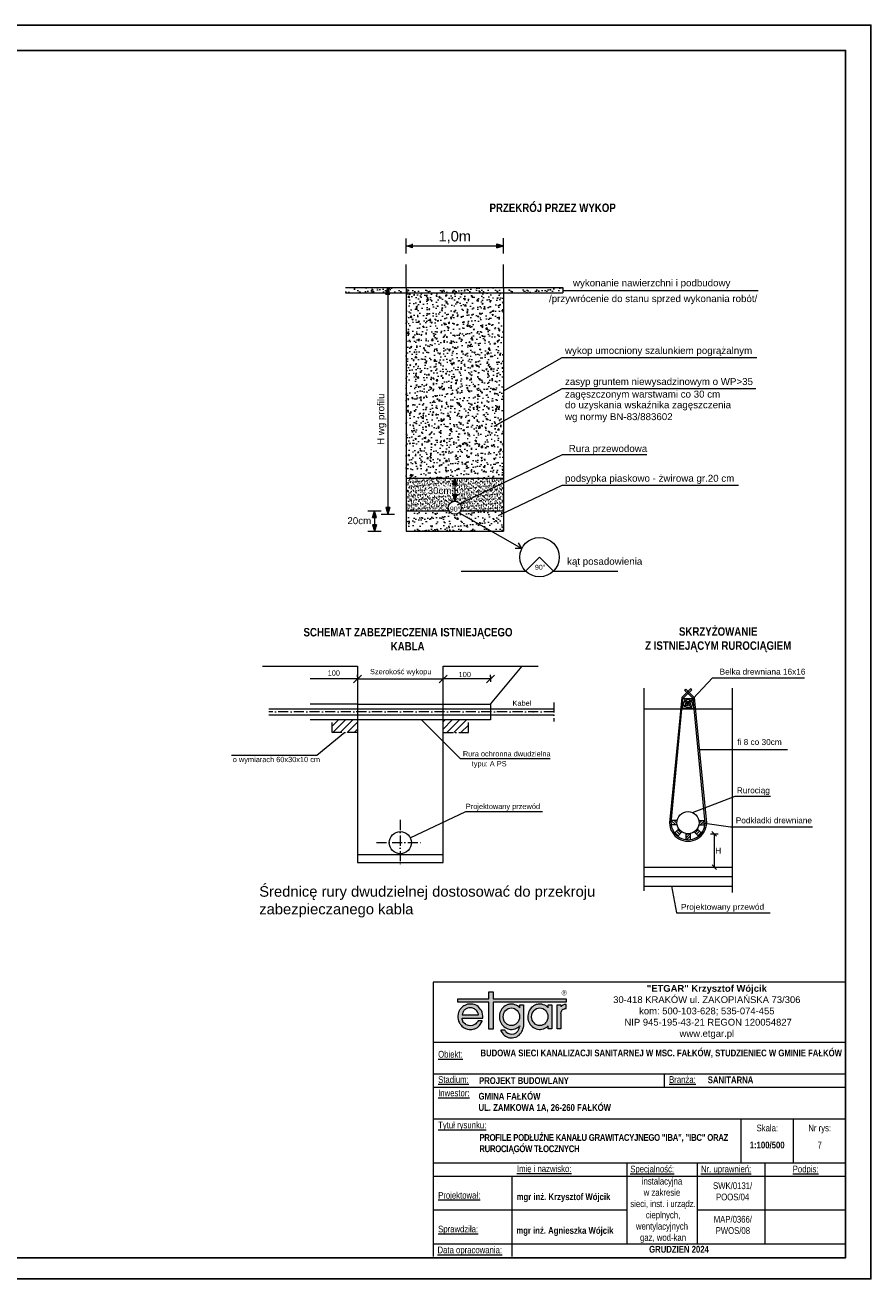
# Model space of a CAD drawing. Header units: metres. Extents: x -25 to 2175, y -3394 to -342.
# Tile 20 of 52: x 1975 to 2175, y -3394 to -3097. Entities that reach past the tile are written whole.
import ezdxf

# ---------------------------------------------------------------- set-up
doc = ezdxf.new("R2010")
doc.units = ezdxf.units.M
doc.header["$LTSCALE"] = 0.2
doc.linetypes.add('ACAD_ISO10W100', pattern=[18, 12, -3, 0, -3])
doc.layers.get('0').update_dxf_attribs({"color": 8, "linetype": 'CONTINUOUS'})
doc.layers.add('_00_Formatka', color=7, linetype='CONTINUOUS', lineweight=20)
for name, color, linetype in [('CIENKA', 1, 'CONTINUOUS'), ('GRUBA', 1, 'CONTINUOUS'), ('linia pomocnicze', 255, 'CONTINUOUS'), ('Linie_tabeli', 7, 'CONTINUOUS'), ('oś', 7, 'CONTINUOUS'), ('SZRAF', 9, 'CONTINUOUS'), ('warstwa_nr_0', 8, 'CONTINUOUS'), ('WYMIAR', 4, 'CONTINUOUS')]:
    doc.layers.add(name, color=color, linetype=linetype)
doc.styles.add('Arial', font='arial.ttf')
doc.styles.add('Arial Narrow', font='ARIALN.TTF', dxfattribs={"height": 3.5})
doc.styles.add('OPISOWY', font='txt.shx')
doc.styles.get("Standard").update_dxf_attribs({"font": 'simplex.shx'})
doc.styles.add('TABELA', font='romans.shx', dxfattribs={"height": 2})
pattern_1 = [(45, (1911.9227, -3411.9883), (-0.841899, 0.841899), [])]

# ---------------------------------------------------------------- blocks, each defined once
blk = doc.blocks.new('_Oblique')
at = {"color": 0, "lineweight": -2}
blk.add_line((-0.5, -0.5), (0.5, 0.5), dxfattribs=at)
blk = doc.blocks.new('A$C24AC0CAE')
for color, points in [(3, [(25.67, 9.23), (8.35, 9.23), (8.35, 10.93), (7.36, 10.93), (7.36, 9.23), (0, 9.23), (0, 8.48), (7.36, 8.48), (7.36, 2.1), (8.35, 2.1), (8.35, 8.48), (25.67, 8.48)]), (256, [(25.37, 6.95), (25.67, 6.95), (25.67, 7.92), (25.25, 7.92), (25.03, 7.84), (24.89, 7.78), (24.78, 7.71), (24.68, 7.65), (24.6, 7.6), (24.52, 7.53), (24.45, 7.47), (24.39, 7.47), (24.39, 7.84), (23.5, 7.84), (23.5, 2.15), (24.39, 2.15), (24.39, 5.74), (24.47, 6.12), (24.61, 6.45), (24.73, 6.64), (24.82, 6.71), (24.92, 6.78), (25.06, 6.84), (25.24, 6.91)])]:
    blk.add_hatch(color=color).paths.add_polyline_path(points)
h = blk.add_hatch(color=256)
h.paths.add_polyline_path([(4.95, 2.74), (5.13, 2.92), (5.32, 3.17), (5.56, 3.54), (5.71, 3.84), (5.78, 4.06), (4.79, 4.06), (4.63, 3.8), (4.45, 3.55), (4.26, 3.37), (4.01, 3.17), (3.83, 3.06), (3.45, 2.93), (3.05, 2.88), (2.5, 2.93), (2.27, 3), (1.96, 3.12), (1.78, 3.24), (1.52, 3.48), (1.34, 3.68), (1.22, 3.87), (1.17, 3.99), (1.1, 4.18), (1.04, 4.43), (1.01, 4.65), (5.96, 4.65), (5.95, 5.18), (5.87, 5.64), (5.75, 6.08), (5.57, 6.46), (5.4, 6.75), (5.17, 7.07), (4.8, 7.43), (4.48, 7.64), (4.09, 7.83), (3.87, 7.9), (3.58, 7.97), (3.09, 8), (2.75, 8), (2.3, 7.95), (1.94, 7.84), (1.64, 7.71), (1.4, 7.59), (1.22, 7.46), (1.09, 7.34), (0.97, 7.21), (0.84, 7.09), (0.73, 6.97), (0.66, 6.89), (0.53, 6.72), (0.41, 6.54), (0.34, 6.41), (0.27, 6.25), (0.22, 6.15), (0.17, 5.98), (0.09, 5.7), (0.06, 5.51), (0.03, 5.2), (0.02, 4.85), (0.09, 4.36), (0.18, 3.99), (0.28, 3.73), (0.4, 3.52), (0.53, 3.3), (0.66, 3.14), (0.78, 2.99), (0.97, 2.79), (1.28, 2.53), (1.53, 2.36), (1.81, 2.23), (2.07, 2.12), (2.31, 2.05), (2.69, 1.99), (3, 1.99), (3.3, 1.99), (3.67, 2.05), (3.89, 2.11), (4.05, 2.18), (4.32, 2.3), (4.63, 2.49)])
h.paths.add_polyline_path([(1.06, 5.48), (1.1, 5.75), (1.16, 5.93), (1.28, 6.22), (1.41, 6.4), (1.53, 6.53), (1.65, 6.65), (1.78, 6.77), (1.96, 6.9), (2.3, 7.02), (2.58, 7.09), (2.92, 7.14), (3.24, 7.09), (3.57, 7.03), (3.74, 6.96), (3.93, 6.89), (4.13, 6.76), (4.25, 6.65), (4.38, 6.54), (4.51, 6.4), (4.63, 6.19), (4.75, 5.95), (4.81, 5.78), (4.87, 5.63), (4.88, 5.48)], flags=16)
h = blk.add_hatch(color=256)
edge = h.paths.add_edge_path()
edge.add_line((15.56, 7.84), (14.67, 7.84))
edge.add_line((14.67, 7.84), (14.67, 7.15))
edge.add_spline(control_points=[(14.67, 7.15), (14.6, 7.22), (14.52, 7.29), (14.08, 7.66), (13.64, 7.87), (13.02, 7.99), (12.85, 8), (12.69, 8), (12.4, 8), (12.12, 7.96), (11.41, 7.73), (11, 7.46), (10.35, 6.78), (10.11, 6.36), (9.84, 5.45), (9.81, 4.96), (9.97, 4.03), (10.15, 3.58), (10.7, 2.81), (11.07, 2.5), (11.91, 2.08), (12.39, 1.99), (13.33, 2.05), (13.79, 2.2), (14.36, 2.58), (14.52, 2.71), (14.67, 2.87)], knot_values=[5.520049, 5.520049, 5.520049, 5.520049, 5.626987, 5.626987, 6.112202, 6.112202, 6.283185, 6.283185, 6.283185, 6.572803, 6.572803, 7.058019, 7.058019, 7.543234, 7.543234, 8.028449, 8.028449, 8.513665, 8.513665, 8.99888, 8.99888, 9.484095, 9.484095, 9.969311, 9.969311, 10.188021, 10.188021, 10.188021, 10.188021], degree=3, periodic=0)
edge.add_line((14.68, 2.87), (14.63, 2.59))
edge.add_ellipse((12.73, 2.97), major_axis=(0, 2.09), ratio=0.923674, start_angle=136.5689, end_angle=259.5379, ccw=False)
edge.add_line((11.41, 1.46), (11.27, 1.63))
edge.add_line((11.27, 1.63), (11.2, 1.79))
edge.add_line((11.2, 1.79), (11.17, 1.87))
edge.add_line((11.17, 1.87), (10.15, 1.87))
edge.add_line((10.15, 1.87), (10.2, 1.67))
edge.add_spline(control_points=[(10.2, 1.67), (10.29, 1.49), (10.39, 1.32), (10.78, 0.78), (11.15, 0.47), (11.99, 0.06), (12.47, -0.03), (13.4, 0.04), (13.86, 0.2), (14.64, 0.73), (14.96, 1.09), (15.32, 1.77), (15.42, 2.05), (15.48, 2.35)], knot_values=[2.033718, 2.033718, 2.033718, 2.033718, 2.238106, 2.238106, 2.725025, 2.725025, 3.211944, 3.211944, 3.698864, 3.698864, 4.185783, 4.185783, 4.49503, 4.49503, 4.49503, 4.49503], degree=3, periodic=0)
edge.add_line((15.48, 2.35), (15.56, 2.85))
edge.add_line((15.56, 2.85), (15.56, 7.84))
edge = h.paths.add_edge_path(flags=16)
edge.add_ellipse((12.69, 5.01), major_axis=(0, 2.09), ratio=0.923674, start_angle=0, end_angle=360)
h = blk.add_hatch(color=256)
edge = h.paths.add_edge_path()
edge.add_line((22.3, 7.84), (21.41, 7.84))
edge.add_line((21.41, 7.84), (21.41, 7.13))
edge.add_spline(control_points=[(21.41, 7.13), (21.33, 7.21), (21.25, 7.29), (20.81, 7.66), (20.37, 7.87), (19.74, 7.99), (19.58, 8), (19.41, 8)], knot_values=[5.512455, 5.512455, 5.512455, 5.512455, 5.626987, 5.626987, 6.112202, 6.112202, 6.283185, 6.283185, 6.283185, 6.283185], degree=3, periodic=0)
edge.add_spline(control_points=[(19.41, 8), (19.13, 8), (18.85, 7.96), (18.13, 7.73), (17.72, 7.46), (17.08, 6.78), (16.84, 6.36), (16.57, 5.45), (16.54, 4.96), (16.69, 4.03), (16.87, 3.58), (17.42, 2.81), (17.79, 2.5), (18.64, 2.08), (19.11, 1.99), (20.05, 2.05), (20.51, 2.2), (21.09, 2.58), (21.26, 2.72), (21.41, 2.88)], knot_values=[6.283185, 6.283185, 6.283185, 6.283185, 6.572803, 6.572803, 7.058019, 7.058019, 7.543234, 7.543234, 8.028449, 8.028449, 8.513665, 8.513665, 8.99888, 8.99888, 9.484095, 9.484095, 9.969311, 9.969311, 10.195609, 10.195609, 10.195609, 10.195609], degree=3, periodic=0)
edge.add_line((21.41, 2.88), (21.41, 2.15))
edge.add_line((21.41, 2.15), (22.3, 2.15))
edge.add_line((22.3, 2.15), (22.3, 7.84))
edge = h.paths.add_edge_path(flags=16)
edge.add_ellipse((19.41, 5.01), major_axis=(0, 2.09), ratio=0.923674, start_angle=0, end_angle=360)
at = {"color": 3}
for points in [[(7.36, 8.48), (0, 8.48), (0, 9.23), (7.36, 9.23)], [(7.36, 9.23), (7.36, 10.93), (8.35, 10.93), (8.35, 9.23)], [(8.35, 9.23), (25.67, 9.23), (25.67, 8.48), (8.35, 8.48)], [(8.35, 8.48), (8.35, 2.1), (7.36, 2.1), (7.36, 8.48)]]:
    blk.add_lwpolyline(points, dxfattribs=at)
for points in [[(1.01, 4.65), (5.96, 4.65), (5.95, 5.18), (5.87, 5.64), (5.75, 6.08), (5.57, 6.46), (5.4, 6.75), (5.17, 7.07), (4.8, 7.43), (4.48, 7.64), (4.09, 7.83), (3.87, 7.9), (3.58, 7.97), (3.09, 8), (2.75, 8), (2.3, 7.95), (1.94, 7.84), (1.64, 7.71), (1.4, 7.59), (1.22, 7.46), (1.09, 7.34), (0.97, 7.21), (0.84, 7.09), (0.73, 6.97), (0.66, 6.89), (0.53, 6.72), (0.41, 6.54), (0.34, 6.41), (0.27, 6.25), (0.22, 6.15), (0.17, 5.98), (0.09, 5.7), (0.06, 5.51), (0.03, 5.2), (0.02, 4.85), (0.09, 4.36), (0.18, 3.99), (0.28, 3.73), (0.4, 3.52), (0.53, 3.3), (0.66, 3.14), (0.78, 2.99), (0.97, 2.79), (1.28, 2.53), (1.53, 2.36), (1.81, 2.23), (2.07, 2.12), (2.31, 2.05), (2.69, 1.99), (3, 1.99), (3.3, 1.99), (3.67, 2.05), (3.89, 2.11), (4.05, 2.18), (4.32, 2.3), (4.63, 2.49), (4.95, 2.74), (5.13, 2.92), (5.32, 3.17), (5.56, 3.54), (5.71, 3.84), (5.78, 4.06), (4.79, 4.06), (4.63, 3.8), (4.45, 3.55), (4.26, 3.37), (4.01, 3.17), (3.83, 3.06), (3.45, 2.93), (3.05, 2.88), (2.5, 2.93), (2.27, 3), (1.96, 3.12), (1.78, 3.24), (1.52, 3.48), (1.34, 3.68), (1.22, 3.87), (1.17, 3.99), (1.1, 4.18), (1.04, 4.43)], [(1.06, 5.48), (4.88, 5.48), (4.87, 5.63), (4.81, 5.78), (4.75, 5.95), (4.63, 6.19), (4.51, 6.4), (4.38, 6.54), (4.25, 6.65), (4.13, 6.76), (3.93, 6.89), (3.74, 6.96), (3.57, 7.03), (3.24, 7.09), (2.92, 7.14), (2.58, 7.09), (2.3, 7.02), (1.96, 6.9), (1.78, 6.77), (1.65, 6.65), (1.53, 6.53), (1.41, 6.4), (1.28, 6.22), (1.16, 5.93), (1.1, 5.75)]]:
    blk.add_lwpolyline(points, close=True)
for points in [[(14.67, 7.15), (14.67, 7.84), (15.56, 7.84), (15.56, 2.85)], [(21.41, 7.13), (21.41, 7.84), (22.3, 7.84), (22.3, 2.15), (21.41, 2.15), (21.41, 2.88)], [(24.39, 5.74), (24.39, 2.15), (23.5, 2.15), (23.5, 7.84), (24.39, 7.84), (24.39, 7.47)], [(24.39, 5.74), (24.47, 6.12), (24.61, 6.45), (24.73, 6.64), (24.82, 6.71), (24.92, 6.78), (25.06, 6.84), (25.24, 6.91), (25.37, 6.95), (25.67, 6.95), (25.67, 7.92), (25.25, 7.92), (25.03, 7.84), (24.89, 7.78), (24.78, 7.71), (24.68, 7.65), (24.6, 7.6), (24.52, 7.53), (24.45, 7.47), (24.39, 7.47)], [(11.41, 1.46), (11.27, 1.63), (11.2, 1.79), (11.17, 1.87), (10.15, 1.87), (10.2, 1.67)], [(14.67, 2.85), (14.63, 2.59)], [(14.67, 2.85), (14.67, 2.87)], [(15.56, 2.85), (15.48, 2.35)]]:
    blk.add_lwpolyline(points)
for centre in [(12.69, 5.01), (19.41, 5.01)]:
    blk.add_ellipse(centre, major_axis=(0, 2.09), ratio=0.923674)
blk.add_ellipse((12.73, 2.97), major_axis=(0, 2.09), ratio=0.923674, start_param=2.383576, end_param=4.529791)
for points, knots in [([(14.67, 7.15), (14.6, 7.22), (14.52, 7.29), (14.08, 7.66), (13.64, 7.87), (13.02, 7.99), (12.85, 8), (12.69, 8), (12.4, 8), (12.12, 7.96), (11.41, 7.73), (11, 7.46), (10.35, 6.78), (10.11, 6.36), (9.84, 5.45), (9.81, 4.96), (9.97, 4.03), (10.15, 3.58), (10.7, 2.81), (11.07, 2.5), (11.91, 2.08), (12.39, 1.99), (13.33, 2.05), (13.79, 2.2), (14.36, 2.58), (14.52, 2.71), (14.67, 2.87)], [5.520049, 5.520049, 5.520049, 5.520049, 5.626987, 5.626987, 6.112202, 6.112202, 6.283185, 6.283185, 6.283185, 6.572803, 6.572803, 7.058019, 7.058019, 7.543234, 7.543234, 8.028449, 8.028449, 8.513665, 8.513665, 8.99888, 8.99888, 9.484095, 9.484095, 9.969311, 9.969311, 10.188021, 10.188021, 10.188021, 10.188021]), ([(21.41, 7.13), (21.33, 7.21), (21.25, 7.29), (20.81, 7.66), (20.37, 7.87), (19.74, 7.99), (19.58, 8), (19.41, 8), (19.13, 8), (18.85, 7.96), (18.13, 7.73), (17.72, 7.46), (17.08, 6.78), (16.84, 6.36), (16.57, 5.45), (16.54, 4.96), (16.69, 4.03), (16.87, 3.58), (17.42, 2.81), (17.79, 2.5), (18.64, 2.08), (19.11, 1.99), (20.05, 2.05), (20.51, 2.2), (21.09, 2.58), (21.26, 2.72), (21.41, 2.88)], [5.512455, 5.512455, 5.512455, 5.512455, 5.626987, 5.626987, 6.112202, 6.112202, 6.283185, 6.283185, 6.283185, 6.572803, 6.572803, 7.058019, 7.058019, 7.543234, 7.543234, 8.028449, 8.028449, 8.513665, 8.513665, 8.99888, 8.99888, 9.484095, 9.484095, 9.969311, 9.969311, 10.195609, 10.195609, 10.195609, 10.195609]), ([(10.2, 1.67), (10.29, 1.49), (10.39, 1.32), (10.78, 0.78), (11.15, 0.47), (11.99, 0.06), (12.47, -0.03), (13.4, 0.04), (13.86, 0.2), (14.64, 0.73), (14.96, 1.09), (15.36, 1.85), (15.48, 2.23), (15.53, 2.63)], [2.033718, 2.033718, 2.033718, 2.033718, 2.238106, 2.238106, 2.725025, 2.725025, 3.211944, 3.211944, 3.698864, 3.698864, 4.185783, 4.185783, 4.593309, 4.593309, 4.593309, 4.593309])]:
    blk.add_open_spline(points, degree=3, knots=knots)

msp = doc.modelspace()

# ---------------------------------------------------------------- hatches: boundary and pattern name
at = {"lineweight": 18}
h = msp.add_hatch(dxfattribs=at)
h.set_pattern_fill('AR-CONC', color=0, scale=0.0165, style=0)
h.set_pattern_definition([(50, (2321.1418, -3961.3598), (3.006047, -0.262995), [0.314325, -3.457575]), (355, (2321.1418, -3961.3598), (-0.581507, 3.152435), [0.25146, -2.76606]), (100.451, (2321.3923, -3961.3817), (2.424551, 2.889425), [0.267135, -2.938485]), (46.1842, (2321.142, -3960.5216), (4.472804, -0.693698), [0.471487, -5.186362]), (96.6356, (2321.5146, -3960.5794), (3.91717, 4.082522), [0.400702, -4.407727]), (351.184, (2321.142, -3960.5216), (3.917176, 4.082514), [0.37719, -4.14909]), (21, (2321.561, -3960.7311), (2.5016455, -1.687381), [0.314325, -3.457575]), (326, (2321.561, -3960.731), (1.019733, 3.039101), [0.25146, -2.76606]), (71.4514, (2321.7694, -3960.8717), (3.521372, 1.351727), [0.267135, -2.938485]), (37.5, (2321.1418, -3961.3598), (0.050962, 1.3951581), [0, -2.732532, 0, -2.80797, 0, -2.7765375]), (7.5, (2321.1418, -3961.3598), (1.1025244, 1.6529795), [0, -1.600962, 0, -2.669667, 0, -1.0582275]), (327.5, (2320.2072, -3961.3598), (2.2372448, -0.0945243), [0, -1.04775, 0, -3.26898, 0, -4.337685]), (317.5, (2319.7881, -3961.3598), (2.4441315, 0.419537), [0, -1.362075, 0, -2.170938, 0, -3.080385])])
h.paths.add_polyline_path([(2088.29, -3160.06), (2065.19, -3160.06), (2065.19, -3203.96), (2088.29, -3203.96)])
at = {"layer": 'CIENKA', "lineweight": 18}
for points in [[(2066.76, -3149.43), (2066.76, -3148.49), (2065.19, -3148.96)], [(2088.29, -3148.96), (2086.73, -3148.49), (2086.73, -3149.43)], [(2060.4, -3160.39), (2061.33, -3160.39), (2060.86, -3158.82)], [(2076.28, -3205.52), (2077.21, -3205.52), (2076.74, -3203.96)], [(2077.21, -3207.89), (2076.28, -3207.89), (2076.74, -3209.45)], [(2057.26, -3213.3), (2058.2, -3213.3), (2057.73, -3211.73)], [(2061.33, -3210.96), (2060.4, -3210.96), (2060.86, -3212.53)], [(2058.2, -3215.01), (2057.26, -3215.01), (2057.73, -3216.57)]]:
    msp.add_hatch(color=0, dxfattribs=at).paths.add_polyline_path(points)
h = msp.add_hatch(dxfattribs=at)
h.set_pattern_fill('AR-SAND', color=0, scale=0.04125, style=0)
h.set_pattern_definition([(37.5, (10931.226, 11925.297), (-0.06600129, 2.0188296), [0, -1.59258, 0, -1.781175, 0, -1.70259375]), (7.5, (10931.226, 11925.297), (1.85428354, 2.95690354), [0, -0.859155, 0, -1.4354175, 0, -0.55006875]), (327.5, (10929.9373, 11925.297), (3.26284353, 0.00592839), [0, -0.523875, 0, -1.88595, 0, -2.4622125]), (317.5, (10929.9373, 11925.297), (3.14967037, 0.91958346), [0, -0.2619375, 0, -1.236345, 0, -1.4144625])])
h.paths.add_polyline_path([(2065.19, -3160.06), (2065.19, -3158.82), (2050.87, -3158.82), (2050.87, -3160.06)])
h.paths.add_polyline_path([(2088.29, -3160.06), (2088.29, -3158.82), (2065.19, -3158.82), (2065.19, -3160.06)])
h = msp.add_hatch(dxfattribs=at)
h.set_pattern_fill('AR-SAND', color=0, scale=0.04125, style=0)
h.set_pattern_definition([(37.5, (10888.7986, 11925.297), (-0.06600129, 2.0188296), [0, -1.59258, 0, -1.781175, 0, -1.70259375]), (7.5, (10888.7986, 11925.297), (1.85428354, 2.95690354), [0, -0.859155, 0, -1.4354175, 0, -0.55006875]), (327.5, (10887.5099, 11925.297), (3.26284353, 0.00592839), [0, -0.523875, 0, -1.88595, 0, -2.4622125]), (317.5, (10887.51, 11925.297), (3.14967037, 0.91958346), [0, -0.2619375, 0, -1.236345, 0, -1.4144625])])
h.paths.add_polyline_path([(2088.29, -3158.82), (2088.29, -3160.06), (2102.29, -3160.06), (2102.29, -3158.82)])
at = {"layer": 'oś', "linetype": 'ACAD_ISO10W100', "lineweight": 18}
h = msp.add_hatch(dxfattribs=at)
h.set_pattern_fill('ANSI31', color=256, scale=0.375, style=0)
h.set_pattern_definition(pattern_1)
h.paths.add_polyline_path([(2053.72, -3264.24), (2053.72, -3261.24), (2047.72, -3261.24), (2047.72, -3264.24)])
h = msp.add_hatch(dxfattribs=at)
h.set_pattern_fill('ANSI31', color=256, scale=0.375, style=0)
h.set_pattern_definition(pattern_1)
h.paths.add_polyline_path([(2079.97, -3261.24), (2073.97, -3261.24), (2073.97, -3264.24), (2079.97, -3264.24)])
at = {"layer": 'SZRAF', "lineweight": 18}
h = msp.add_hatch(dxfattribs=at)
h.set_pattern_fill('AR-SAND', color=0, scale=0.0165, style=0)
h.set_pattern_definition([(37.5, (2321.1418, -3961.3598), (-0.0264005, 0.80753184), [0, -0.637032, 0, -0.71247, 0, -0.6810375]), (7.5, (2321.1418, -3961.3598), (0.7417134, 1.1827614), [0, -0.343662, 0, -0.574167, 0, -0.2200275]), (327.5, (2320.6263, -3961.3598), (1.3051374, 0.00237135), [0, -0.20955, 0, -0.75438, 0, -0.984885]), (317.5, (2320.6263, -3961.3598), (1.2598681, 0.3678334), [0, -0.104775, 0, -0.494538, 0, -0.565785])])
h.paths.add_polyline_path([(2088.29, -3203.96), (2076.74, -3203.96), (2077.21, -3205.52), (2076.74, -3205.52), (2076.74, -3207.89), (2077.21, -3207.89), (2076.74, -3209.45, -0.414214), (2078.3, -3211, -0.12263), (2078.12, -3211.73), (2088.29, -3211.73)])
h.paths.add_polyline_path([(2076.74, -3205.52), (2076.28, -3205.52), (2076.74, -3203.96), (2075.17, -3203.96), (2065.19, -3203.96), (2065.19, -3211.73), (2075.37, -3211.73, -0.12263), (2075.19, -3211, -0.414214), (2076.74, -3209.45), (2076.28, -3207.89), (2076.74, -3207.89)])
h.paths.add_polyline_path([(2069.91, -3208.18), (2075.76, -3208.18), (2075.76, -3205.7), (2069.91, -3205.7)], flags=24)
h = msp.add_hatch(dxfattribs=at)
h.set_pattern_fill('AR-SAND', color=0, scale=0.04125, style=0)
h.set_pattern_definition([(37.5, (10935.9715, 11908.1177), (-0.06600129, 2.0188296), [0, -1.59258, 0, -1.781175, 0, -1.70259375]), (7.5, (10935.9715, 11908.1177), (1.85428354, 2.95690354), [0, -0.859155, 0, -1.4354175, 0, -0.55006875]), (327.5, (10934.6828, 11908.1177), (3.26284353, 0.00592839), [0, -0.523875, 0, -1.88595, 0, -2.4622125]), (317.5, (10934.6828, 11908.1177), (3.14967037, 0.91958346), [0, -0.2619375, 0, -1.236345, 0, -1.4144625])])
h.paths.add_polyline_path([(2078.12, -3211.73, -0.601276), (2075.37, -3211.73), (2065.19, -3211.73), (2065.19, -3216.57), (2088.29, -3216.57), (2088.29, -3211.73)])

# ---------------------------------------------------------------- linework, layer by layer
at = {"lineweight": 18}
for p, q in [((2077.79, -3212.16), (2092.62, -3220.67)), ((2092.62, -3220.67), (2091.81, -3219.3)), ((2092.62, -3220.67), (2091.03, -3220.66)), ((2096.82, -3222.69), (2093.52, -3225.99)), ((2096.82, -3222.69), (2100.12, -3225.99)), ((2073.97, -3248.49), (2096.47, -3248.49)), ((2085.22, -3257.49), (2092.72, -3248.49)), ((2053.72, -3251.55), (2042.47, -3251.55)), ((2053.72, -3251.08), (2053.72, -3250.61)), ((2053.72, -3251.55), (2073.97, -3251.55)), ((2073.97, -3251.08), (2073.97, -3250.61)), ((2073.97, -3251.08), (2073.97, -3250.61)), ((2085.22, -3251.55), (2073.97, -3251.55)), ((2085.22, -3251.08), (2085.22, -3250.61)), ((2085.22, -3250.86), (2085.22, -3252.24)), ((2121.48, -3253.72), (2121.48, -3301.73)), ((2142.48, -3302.1), (2142.48, -3253.72)), ((2053.72, -3257.49), (2042.47, -3257.49)), ((2053.72, -3257.49), (2073.97, -3257.49)), ((2073.97, -3257.49), (2085.22, -3257.49)), ((2085.22, -3257.49), (2085.22, -3261.24)), ((2032.72, -3258.62), (2100.22, -3258.62)), ((2100.22, -3260.12), (2032.72, -3260.12)), ((2121.48, -3258.65), (2142.48, -3258.65)), ((2085.22, -3261.24), (2042.47, -3261.24)), ((2127.98, -3285.81), (2128.29, -3286.12)), ((2129.43, -3285.08), (2128, -3285.07)), ((2128, -3285.07), (2129.06, -3286.13)), ((2129.43, -3286.13), (2128, -3286.12)), ((2128.72, -3285.08), (2129.35, -3285.71)), ((2129.8, -3287.03), (2128.8, -3288.04)), ((2129.23, -3287.61), (2129.97, -3288.35)), ((2130.54, -3287.77), (2129.53, -3288.79)), ((2129.55, -3287.28), (2130.29, -3288.02)), ((2133.41, -3287.77), (2134.42, -3288.79)), ((2134.4, -3287.28), (2133.66, -3288.02)), ((2134.72, -3287.61), (2133.98, -3288.35)), ((2134.15, -3287.03), (2135.15, -3288.04)), ((2134.52, -3285.08), (2135.95, -3285.07)), ((2134.52, -3286.13), (2135.95, -3286.12)), ((2135.24, -3285.08), (2134.6, -3285.71)), ((2135.95, -3285.07), (2134.89, -3286.13)), ((2135.97, -3285.81), (2135.66, -3286.12)), ((2137.65, -3287.69), (2138.73, -3288.77)), ((2128.89, -3287.94), (2129.63, -3288.68)), ((2131.45, -3288.14), (2131.45, -3289.57)), ((2131.45, -3288.14), (2131.45, -3289.57)), ((2132.5, -3288.17), (2131.45, -3289.23)), ((2131.85, -3288.22), (2131.45, -3288.62)), ((2132.5, -3288.82), (2131.71, -3289.61)), ((2132.5, -3288.14), (2132.5, -3289.57)), ((2132.5, -3288.14), (2132.5, -3289.57)), ((2135.06, -3287.94), (2134.32, -3288.68)), ((2137.27, -3288.22), (2139.12, -3288.22)), ((2138.2, -3288.22), (2138.2, -3296.1)), ((2053.72, -3293.12), (2073.97, -3293.12)), ((2121.48, -3296.1), (2142.48, -3296.1)), ((2137.66, -3295.56), (2138.75, -3296.65)), ((2121.48, -3298.37), (2142.48, -3298.37)), ((2121.48, -3300.65), (2142.48, -3300.65))]:
    msp.add_line(p, q, dxfattribs=at)
at = {"linetype": 'ACAD_ISO10W100', "lineweight": 18}
for p, q in [((2047.72, -3264.24), (2047.72, -3261.24)), ((2079.97, -3264.24), (2079.97, -3261.24)), ((2053.72, -3264.24), (2047.72, -3264.24)), ((2073.97, -3264.24), (2079.97, -3264.24))]:
    msp.add_line(p, q, dxfattribs=at)
at = {"lineweight": 18}
for points in [[(2031.22, -3248.49), (2053.72, -3248.49), (2053.72, -3294.99), (2073.97, -3294.99), (2073.97, -3248.49)], [(2131.98, -3257.42), (2137.81, -3251.3), (2159.53, -3251.31)], [(2127.95, -3285.6), (2130.75, -3256.2), (2132.84, -3254.1), (2132.59, -3253.86), (2130.5, -3255.95), (2127.6, -3285.6)], [(2136, -3285.6), (2133.2, -3256.2), (2131.18, -3254.18), (2131.43, -3253.93), (2133.45, -3255.95), (2136.35, -3285.6)], [(2133.2, -3258.65), (2130.75, -3258.65), (2130.75, -3256.2), (2133.2, -3256.2), (2133.2, -3258.65)], [(2068.83, -3261.24), (2078, -3270.41), (2099.36, -3270.38)], [(2050.72, -3264.24), (2050.72, -3264.24), (2044.05, -3269.7), (2023.85, -3269.67)], [(2134.65, -3268.26), (2155.52, -3268.26)], [(2133.04, -3283.2), (2143.14, -3279.32), (2151.48, -3279.32)], [(2066.21, -3289.19), (2079.32, -3282.92), (2097.52, -3282.94)], [(2135.42, -3285.6), (2142.04, -3286.54), (2161.45, -3286.59)], [(2128.08, -3300.65), (2129.25, -3306.95), (2151.47, -3306.95)]]:
    msp.add_lwpolyline(points, dxfattribs=at)
for centre, radius in [((2131.98, -3257.42), 0.997), ((2131.98, -3257.42), 0.541), ((2131.98, -3257.42), 0.207), ((2131.98, -3285.6), 2.62), ((2063.84, -3290.32), 2.62)]:
    msp.add_circle(centre, radius, dxfattribs=at)
for major_axis in [(-4.38, 0), (-4.02, 0)]:
    msp.add_ellipse((2131.98, -3285.6), major_axis=major_axis, ratio=1, start_param=0, end_param=3.141593, dxfattribs=at)
for points in [[(2131.85, -3257.57), (2131.78, -3257.8), (2131.48, -3257.9), (2131.19, -3257.9), (2131.08, -3258.28)], [(2131.82, -3257.29), (2131.59, -3257.22), (2131.48, -3256.93), (2131.48, -3256.64), (2131.11, -3256.53)], [(2132.88, -3256.56), (2132.81, -3256.79), (2132.51, -3256.89), (2132.23, -3256.89), (2132.12, -3257.27)], [(2132.85, -3258.3), (2132.62, -3258.23), (2132.52, -3257.94), (2132.52, -3257.65), (2132.14, -3257.54)]]:
    msp.add_spline(points, degree=3, dxfattribs=at)
at = {"layer": '_00_Formatka', "color": 0}
for p, q in [((2169.4, -3323.37), (2071.64, -3323.37)), ((2071.64, -3323.37), (2071.64, -3388.37)), ((2071.64, -3337.58), (2169.4, -3337.58)), ((2071.64, -3337.58), (2071.64, -3345.09)), ((2071.64, -3345.09), (2071.64, -3351.46)), ((2071.64, -3345.09), (2169.4, -3345.09)), ((2126.34, -3345.16), (2126.34, -3348.27)), ((2071.64, -3348.27), (2071.64, -3355.78)), ((2071.64, -3348.27), (2169.4, -3348.27)), ((2071.64, -3355.78), (2169.4, -3355.78)), ((2144.54, -3366.14), (2144.54, -3355.78)), ((2156.9, -3355.78), (2156.9, -3366.14)), ((2071.64, -3366.14), (2169.4, -3366.14)), ((2117.52, -3366.14), (2117.52, -3369.32)), ((2126.34, -3366.14), (2148.63, -3366.14)), ((2131.04, -3366.14), (2169.4, -3366.14)), ((2134.11, -3366.14), (2134.11, -3369.32)), ((2150.15, -3366.14), (2150.15, -3385.32)), ((2071.64, -3369.32), (2134.11, -3369.32)), ((2071.64, -3369.32), (2169.4, -3369.32)), ((2090.27, -3369.32), (2090.27, -3388.37)), ((2117.52, -3369.32), (2117.52, -3385.32)), ((2134.11, -3369.32), (2169.4, -3369.32)), ((2134.11, -3369.32), (2134.11, -3385.32)), ((2071.64, -3377.32), (2117.52, -3377.32)), ((2071.64, -3385.32), (2169.4, -3385.32))]:
    msp.add_line(p, q, dxfattribs=at)
at = {"layer": '_00_Formatka', "color": 0, "ltscale": 3000}
for points in [[(2134.11, -3377.32), (2169.4, -3377.32)], [(2134.11, -3379.82), (2134.11, -3379.82)], [(2117.52, -3383.54), (2117.52, -3383.54)], [(2150.15, -3385.32), (2150.15, -3385.32)]]:
    msp.add_lwpolyline(points, dxfattribs=at)
at = {"layer": 'CIENKA', "color": 0, "lineweight": 18}
for p, q in [((2066.76, -3149.43), (2065.19, -3148.96)), ((2066.76, -3149.43), (2066.76, -3148.49)), ((2086.73, -3148.49), (2088.29, -3148.96)), ((2086.73, -3149.43), (2086.73, -3148.49)), ((2086.73, -3149.43), (2088.29, -3148.96)), ((2065.19, -3158.82), (2065.19, -3153.37)), ((2088.29, -3158.82), (2088.29, -3153.37)), ((2060.4, -3160.39), (2060.86, -3158.82)), ((2061.33, -3160.39), (2060.86, -3158.82)), ((2060.4, -3160.39), (2061.33, -3160.39)), ((2065.19, -3203.96), (2088.29, -3203.96)), ((2076.28, -3205.52), (2076.74, -3203.96)), ((2077.21, -3205.52), (2076.74, -3203.96)), ((2076.28, -3205.52), (2077.21, -3205.52)), ((2076.28, -3207.89), (2076.74, -3209.45)), ((2077.21, -3207.89), (2076.28, -3207.89)), ((2077.21, -3207.89), (2076.74, -3209.45)), ((2057.26, -3213.3), (2057.73, -3211.73)), ((2057.26, -3213.3), (2058.2, -3213.3)), ((2058.2, -3213.3), (2057.73, -3211.73)), ((2060.4, -3210.96), (2060.86, -3212.53)), ((2061.33, -3210.96), (2060.4, -3210.96)), ((2061.33, -3210.96), (2060.86, -3212.53)), ((2065.19, -3211.73), (2075.37, -3211.73)), ((2078.12, -3211.73), (2088.29, -3211.73)), ((2057.26, -3215.01), (2057.73, -3216.57)), ((2058.2, -3215.01), (2057.26, -3215.01)), ((2058.2, -3215.01), (2057.73, -3216.57)), ((2078.26, -3225.99), (2093.52, -3225.99)), ((2100.12, -3225.99), (2115.38, -3225.99))]:
    msp.add_line(p, q, dxfattribs=at)
for centre, radius in [((2076.74, -3211), 1.55), ((2096.82, -3222.69), 4.66)]:
    msp.add_circle(centre, radius, dxfattribs=at)
at = {"layer": 'GRUBA', "color": 0, "lineweight": 18}
for p, q in [((2065.19, -3158.82), (2065.19, -3216.57)), ((2088.29, -3158.82), (2088.29, -3216.57)), ((2065.19, -3216.57), (2088.29, -3216.57))]:
    msp.add_line(p, q, dxfattribs=at)
at = {"layer": 'linia pomocnicze', "lineweight": 18}
msp.add_point((2095.34, -3259.32), dxfattribs=at)
at = {"layer": 'Linie_tabeli'}
msp.add_lwpolyline([(0.29, -3388.66), (2169.29, -3388.66), (2169.29, -3102.66), (0.29, -3102.66)], close=True, dxfattribs=at)
at = {"layer": 'oś', "linetype": 'ACAD_ISO10W100', "lineweight": 18}
for p, q in [((2100.22, -3257.12), (2100.22, -3261.62)), ((2100.22, -3259.37), (2032.72, -3259.37))]:
    msp.add_line(p, q, dxfattribs=at)
for points in [[(2063.84, -3284.94), (2063.84, -3296.01)], [(2058.19, -3290.32), (2069.15, -3290.32)]]:
    msp.add_lwpolyline(points, dxfattribs=at)
at = {"layer": 'warstwa_nr_0'}
msp.add_lwpolyline([(-24.71, -3393.66), (2175.29, -3393.66), (2175.29, -3096.66), (-24.71, -3096.66)], close=True, dxfattribs=at)
at = {"layer": 'WYMIAR', "color": 0, "lineweight": 18}
for p, q in [((2065.19, -3150.8), (2065.19, -3147.21)), ((2088.29, -3150.76), (2088.29, -3147.17)), ((2065.19, -3148.96), (2088.29, -3148.96)), ((2050.87, -3158.82), (2088.29, -3158.82)), ((2050.87, -3160.06), (2088.29, -3160.06)), ((2060.86, -3158.82), (2060.86, -3212.53)), ((2088.29, -3158.82), (2102.29, -3158.82)), ((2088.29, -3160.06), (2102.29, -3160.06)), ((2102.29, -3158.82), (2102.29, -3160.06)), ((2102.29, -3159.56), (2148.6, -3159.56)), ((2088.29, -3183.3), (2102.16, -3175.4)), ((2102.16, -3175.4), (2148.24, -3175.4)), ((2086.06, -3191.65), (2102.16, -3182.76)), ((2102.16, -3182.76), (2148.04, -3182.76)), ((2102.16, -3198.45), (2077.32, -3210.38)), ((2122.19, -3198.45), (2102.16, -3198.45)), ((2075.17, -3203.96), (2078.32, -3203.96)), ((2076.74, -3203.96), (2076.74, -3209.45)), ((2087.06, -3212.82), (2102.16, -3205.67)), ((2102.16, -3205.67), (2143.92, -3205.67)), ((2075.89, -3209.45), (2077.52, -3209.45)), ((2056.16, -3211.73), (2059.3, -3211.73)), ((2057.73, -3211.73), (2057.73, -3216.57)), ((2059.29, -3212.53), (2062.43, -3212.53)), ((2056.16, -3216.57), (2059.3, -3216.57))]:
    msp.add_line(p, q, dxfattribs=at)

# ---------------------------------------------------------------- block references
at = {"lineweight": 18, "xscale": 1.875, "yscale": 1.875, "zscale": 1.875, "rotation": 180}
msp.add_blockref('_Oblique', (2053.72, -3251.55), dxfattribs=at)
at = {"lineweight": 18, "xscale": 1.875, "yscale": 1.875, "zscale": 1.875}
for p in [(2073.97, -3251.55), (2085.22, -3251.55)]:
    msp.add_blockref('_Oblique', p, dxfattribs=at)
at = {"layer": '_00_Formatka', "color": 0}
msp.add_blockref('A$C24AC0CAE', (2077.46, -3336.57), dxfattribs=at)

# ---------------------------------------------------------------- texts
at = {"lineweight": 18, "style": 'Arial'}
for s, insert, char_height, width, attachment_point in [('{\\fArial Narrow|b1|i0|c238|p34;PRZEKRÓJ PRZEZ WYKOP}', (2084.96, -3138.94), 2, 31.5871, 1), ('{\\fArial Narrow|b1|i0|c238|p34;\\W1.93230; }{\\fArial Narrow|b1|i0|c238|p34;SCHEMAT ZABEZPIECZENIA ISTNIEJĄCEGO }\\P{\\fArial Narrow|b1|i0|c238|p34;\\W8.59057;    }{\\fArial Narrow|b1|i0|c238|p34;KABLA}', (2039.68, -3239.47), 2, 51.9628, 1), ('{\\fArial Narrow|b1|i0|c238|p34;SKRZYŻ\\fArial Narrow|b1|i0|c0|p34;OWAN\\fArial Narrow|b1|i0|c238|p34;IE\\fArial Narrow|b1|i0|c0|p34; \\P\\fArial Narrow|b1|i0|c238|p34;Z\\fArial Narrow|b1|i0|c0|p34; \\fArial Narrow|b1|i0|c238|p34;IST\\fArial Narrow|b1|i0|c0|p34;N\\fArial Narrow|b1|i0|c238|p34;IEJĄ\\fArial Narrow|b1|i0|c0|p34;C\\fArial Narrow|b1|i0|c238|p34;YM\\fArial Narrow|b1|i0|c0|p34; \\fArial Narrow|b1|i0|c238|p34;RUR\\fArial Narrow|b1|i0|c0|p34;OC\\fArial Narrow|b1|i0|c238|p34;IĄGIEM}', (2139.12, -3242.27), 2, 43.6438, 5), ('Szerokość wykopu', (2056.66, -3249.18), 1.25, 19.0544, 1), ('Belka drewniana 16x16', (2139.46, -3249.12), 1.4, 27.044, 1), ('{\\fArial|b0|i0|c238|p34;Kabel}', (2090.42, -3256.66), 1.25, 8.535, 1), ('fi 8 co 30cm', (2143.63, -3265.79), 1.4, 28.6401, 1), ('{\\fArial|b0|i0|c238|p34;o wymiarach 60x30x10 cm}', (2024.16, -3270), 1.25, 30.6312, 1), ('{\\fArial|b0|i0|c238|p34;Rura ochronna dwudzielna}', (2078.66, -3268.65), 1.25, 24.8599, 1), ('{\\fArial|b0|i0|c238|p34;typu: A PS}', (2080.76, -3271), 1.25, 17.0064, 1), ('Rurociąg', (2143.54, -3277.23), 1.4, 17.2064, 1), ('{\\fArial|b0|i0|c238|p34;Projektowany przew\\fArial|b0|i0|c0|p34;ó\\fArial|b0|i0|c238|p34;d}', (2079.36, -3281.11), 1.25, 20.8322, 1), ('Podkładki drewniane', (2143.29, -3284.34), 1.4, 25.8115, 1), ('{\\fArial|b0|i0|c238|p34;H}', (2138.43, -3291.53), 1.4, 1.6099, 1), ('{\\fArial|b0|i0|c238|p34;Średnicę rury dwudzielnej dostosować do przekroju zabezpieczanego kabla}', (2030.43, -3300.63), 2.5, 80.2955, 1), ('Projektowany przewód', (2130.32, -3304.83), 1.4, 42.9655, 1)]:
    msp.add_mtext(s, dxfattribs=dict(at, insert=insert, char_height=char_height, width=width, attachment_point=attachment_point))
at = {"lineweight": 18, "char_height": 1.25, "attachment_point": 5, "style": 'Arial'}
for insert in [(2048.09, -3250.14), (2079.11, -3250.5)]:
    msp.add_mtext('{\\fArial|b0|i0|c238|p34;100}', dxfattribs=dict(at, insert=insert))
at = {"layer": '_00_Formatka', "color": 0, "insert": (2102.03, -3325.3), "char_height": 1.2, "width": 13.1944, "attachment_point": 1}
msp.add_mtext('{\\fArial|b0|i0|c238|p0;®}', dxfattribs=at)
at = {"layer": '_00_Formatka', "color": 0, "lineweight": 18, "insert": (2136.43, -3324.05), "char_height": 1.6, "width": 66.3768, "attachment_point": 2, "style": 'OPISOWY'}
msp.add_mtext('{\\fArial|b1|i0|c238|p34;"ETGAR" Krzysztof Wójcik\\P\\fArial|b0|i0|c238|p34;30-418 KRAKÓW ul. ZAKOPIAŃSKA 73/306 \\Pkom: 500-103-628; 535-074-455 \\P NIP 945-195-43-21 REGON 120054827\\Pwww.etgar.pl}', dxfattribs=at)
at = {"layer": '_00_Formatka', "color": 0, "char_height": 1.6, "style": 'Arial Narrow'}
for s, insert, width, attachment_point in [('{\\L\\C7;Obiekt:}', (2072.8, -3339.65), 10.032, 1), ('{\\L\\C7;Stadium:}', (2072.8, -3345.63), 10.032, 1), ('{\\fArial Narrow|b1|i0|c238|p34;\\C7;PROJEKT BUDOWLANY}', (2082.48, -3346.7), 43.3002, 4), ('{\\L\\C7;Branża:}', (2127.5, -3345.63), 10.032, 1), ('{\\fArial Narrow|b1|i0|c238|p34;\\C7;SANITARNA}', (2136.65, -3346.52), 31.5233, 4), ('{\\L\\C7;Inwestor:}', (2072.8, -3348.82), 10.032, 1), ('{\\fArial Narrow|b1|i0|c238|p34;GMINA FAŁKÓW\\PUL. ZAMKOWA 1A, 26-260 FAŁKÓW}', (2082.37, -3351.91), 107.3096, 4), ('{\\fArial Narrow|b0|i0|c238|p34;\\W7.19850; }{\\C7;Skala:}', (2144.54, -3357.11), 12.3584, 1), ('{\\T0.95;\\fArial Narrow|b1|i0|c238|p0;PROFILE PODŁUŻNE KANAŁU GRAWITACYJNEGO "IBA", "IBC" ORAZ RUROCIĄGÓW TŁOCZNYCH }', (2082.56, -3361.73), 62.3387, 4), ('{\\fArial Narrow|b1|i0|c238|p34;1:100/500}', (2150.72, -3361.97), 14.2466, 5), ('{\\fArial Narrow|b0|i0|c238|p0;7}', (2163.15, -3361.97), 12.5029, 5), ('{\\fArial Narrow|b0|i0|c238|p34;instalacyjna \\Pw zakresie\\P sieci, inst. i urządz.\\P cieplnych, \\Pwentylacyjnych\\P gaz, wod-kan}', (2125.81, -3377.42), 16.0098, 5), ('{\\fArial Narrow|b1|i0|c238|p34;GRUDZIEŃ 2024}', (2129.84, -3386.65), 79.1336, 5)]:
    msp.add_mtext(s, dxfattribs=dict(at, insert=insert, width=width, attachment_point=attachment_point))
at = {"layer": '_00_Formatka', "ltscale": 0.35, "insert": (2082.82, -3339.34), "char_height": 1.6, "width": 81, "attachment_point": 1, "style": 'TABELA'}
msp.add_mtext('\\A1;{\\fArial Narrow|b1|i0|c238|p34;BUDOWA SIECI KANALIZACJI SANITARNEJ W MSC. FAŁKÓW, STUDZIENIEC W GMINIE FAŁKÓW}', dxfattribs=at)
at = {"layer": '_00_Formatka', "color": 0, "char_height": 1.6, "style": 'Arial Narrow'}
for s, insert, attachment_point in [('{\\L\\C7;Tytuł rysunku:}', (2072.8, -3356.4), 1), ('{\\L\\C7;Imię i nazwisko:}', (2091.44, -3366.75), 1), ('{\\L\\C7;Specjalność:}', (2118.29, -3366.82), 1), ('{\\L\\C7;Nr. uprawnień:}', (2135.04, -3366.82), 1), ('{\\L\\C7;Podpis:}', (2156.77, -3366.83), 1), ('SWK/0131/\\PPOOS/04', (2142.54, -3372.93), 5), ('{\\LProjektował:}', (2072.8, -3373.04), 1), ('{\\fArial Narrow|b1|i0|c238|p34;mgr inż. Krzysztof Wójcik}', (2091.39, -3373.39), 1), ('MAP/0366/\\PPWOS/08', (2142.59, -3380.88), 5), ('{\\LSprawdziła:}', (2072.8, -3381.04), 1), ('{\\fArial Narrow|b1|i0|c238|p34;mgr inż. Agnieszka Wójcik}', (2091.31, -3381.38), 1), ('{\\LData opracowania:}', (2072.65, -3386), 1)]:
    msp.add_mtext(s, dxfattribs=dict(at, insert=insert, attachment_point=attachment_point))
at = {"layer": '_00_Formatka', "color": 0, "insert": (2156.9, -3357.11), "char_height": 1.6, "width": 12.5029, "attachment_point": 1, "line_spacing_factor": 2, "style": 'Arial Narrow'}
msp.add_mtext('{\\fArial Narrow|b0|i0|c238|p34;\\W6.99232; }{\\C7;Nr rys:}', dxfattribs=at)
at = {"layer": 'WYMIAR', "color": 0, "lineweight": 18, "style": 'Arial'}
for s, height, p in [('1,0m', 2.475, (2072.89, -3147.91)), ('wykonanie nawierzchni i podbudowy ', 1.65, (2104.73, -3158.56)), ('/przywrócenie do stanu sprzed wykonania robót/', 1.65, (2099.05, -3162.28)), ('wykop umocniony szalunkiem pogrążalnym', 1.65, (2102.84, -3174.56)), ('zasyp gruntem niewysadzinowym o WP>35 ', 1.65, (2102.84, -3181.92)), ('zagęszczonym warstwami co 30 cm ', 1.65, (2102.84, -3184.9)), ('do uzyskania wskaźnika zagęszczenia', 1.65, (2102.84, -3187.43)), ('wg normy BN-83/883602', 1.65, (2102.84, -3190.24)), ('Rura przewodowa ', 1.65, (2103.73, -3197.79)), ('podsypka piaskowo - żwirowa gr.20 cm', 1.65, (2102.84, -3204.84)), ('30cm', 1.65, (2070.32, -3207.76)), ('20cm', 1.65, (2051.31, -3214.88)), ('90%%d', 1.188, (2075.58, -3211.91)), ('90%%d', 1.188, (2095.73, -3225.69)), ('kąt posadowienia ', 1.65, (2103.33, -3224.51))]:
    msp.add_text(s, height=height, dxfattribs=at).set_placement(p)
msp.add_text('H wg profilu', height=1.65, rotation=90, dxfattribs=at).set_placement((2060.04, -3196.11))

doc.saveas('drawing.dxf')
